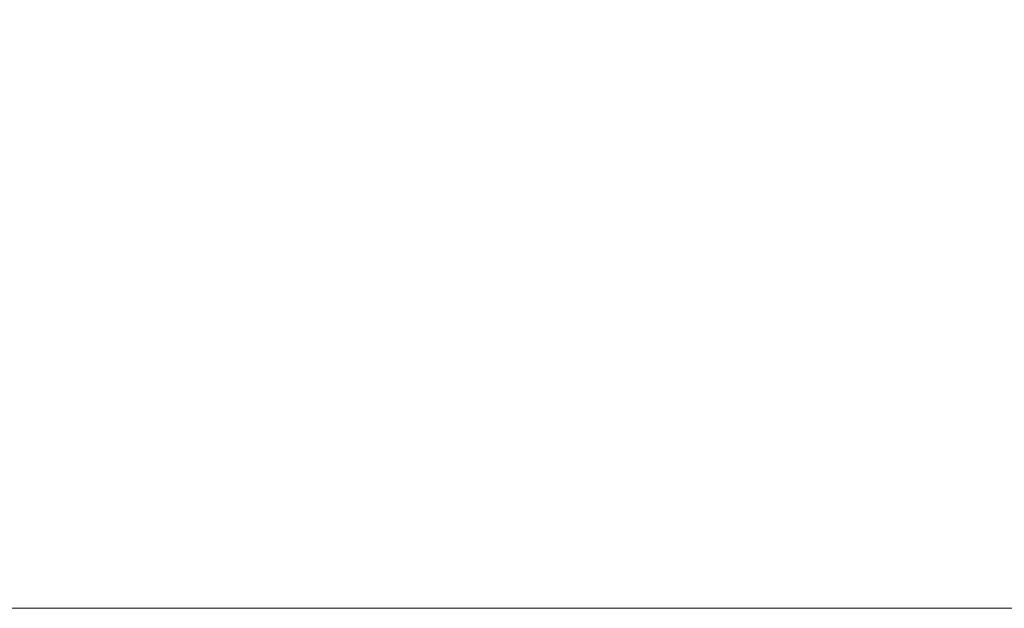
# Model space of a CAD drawing. Header units: inches. Extents: x -263 to 530, y -1 to 602.
# Tile 15 of 256: x -191.9792 to -191.9507, y 126 to 126.017. Entities that reach past the tile are written whole.
import ezdxf

# ---------------------------------------------------------------- set-up
doc = ezdxf.new("R2010")
doc.units = ezdxf.units.IN
doc.header["$MEASUREMENT"] = 0
doc.layers.add('A-WALL', color=113, linetype='Continuous', lineweight=13)

msp = doc.modelspace()

# ---------------------------------------------------------------- meshes
at = {"layer": 'A-WALL', "lineweight": 18}
mesh = msp.add_polyface(dxfattribs=at)
corners = [(-204.5, 134.5, 114.5), (-198, 134.5, 114.5), (-142.5, 134.5, 114.5), (-142.5, 126, 114.5), (-204.5, 126, 114.5)]
mesh.append_faces([[corners[k] for k in face] for face in [(1, 4, 0)]], dxfattribs={"vtx0": -1})
mesh.append_faces([[corners[k] for k in face] for face in [(3, 4, 1, 2)]], dxfattribs={"vtx1": -1})
mesh = msp.add_polyface(dxfattribs=at)
corners = [(-142.5, 134.5, 260), (-198, 134.5, 260), (-204.5, 134.5, 260), (-204.5, 126, 260), (-142.5, 126, 260)]
mesh.append_faces([[corners[k] for k in face] for face in [(1, 4, 0)]], dxfattribs={"vtx0": -1})
mesh.append_faces([[corners[k] for k in face] for face in [(3, 4, 1, 2)]], dxfattribs={"vtx1": -1})
mesh = msp.add_polyface(dxfattribs=at)
corners = [(-192, 134.5, -6), (-142.5, 134.5, -6), (-142.5, 126, -6), (-192, 126, -6)]
mesh.append_faces([[corners[k] for k in face] for face in [(3, 0, 1, 2)]])
mesh = msp.add_polyface(dxfattribs=at)
corners = [(-142.5, 134.5, 114.5), (-192, 134.5, 114.5), (-192, 126, 114.5), (-142.5, 126, 114.5)]
mesh.append_faces([[corners[k] for k in face] for face in [(0, 1, 2, 3)]])
mesh = msp.add_polyface(dxfattribs=at)
corners = [(-142.5, 126, 114.5), (-142.5, 126, 260), (-204.5, 126, 260), (-204.5, 126, 114.5), (-155, 126, 223), (-155, 126, 151), (-187, 126, 151), (-187, 126, 223)]
mesh.append_faces([[corners[k] for k in face] for face in [(3, 6, 7, 2), (6, 3, 0, 5)]], dxfattribs={"vtx0": -1, "vtx2": -1})
mesh.append_faces([[corners[k] for k in face] for face in [(1, 2, 7, 4), (4, 5, 0, 1)]], dxfattribs={"vtx1": -1, "vtx3": -1})
mesh = msp.add_polyface(dxfattribs=at)
corners = [(-142.5, 126, -6), (-142.5, 126, 114.5), (-192, 126, 114.5), (-192, 126, -6)]
mesh.append_faces([[corners[k] for k in face] for face in [(2, 3, 0, 1)]])

doc.saveas('drawing.dxf')
